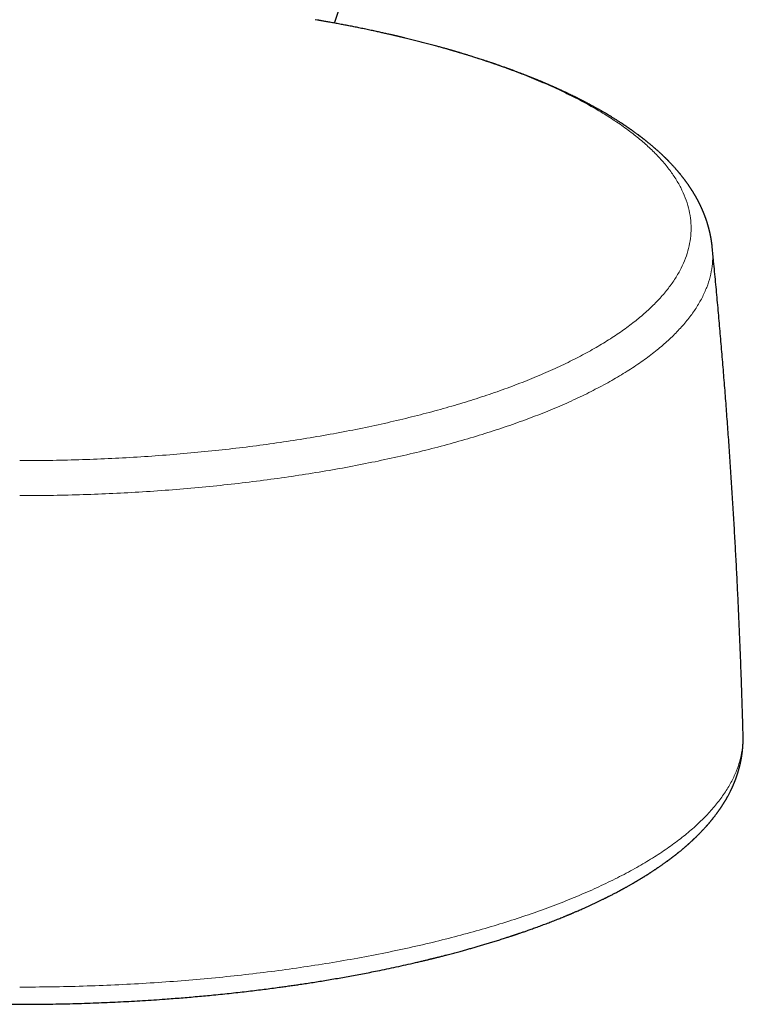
# Model space of a CAD drawing. Header units: millimetres. Extents: x 8 to 541, y 12 to 744.
# Tile 5 of 256: x 282 to 317, y 259 to 306. Entities that reach past the tile are written whole.
import ezdxf

# ---------------------------------------------------------------- set-up
doc = ezdxf.new("R2010")
doc.units = ezdxf.units.MM

msp = doc.modelspace()

# ---------------------------------------------------------------- linework, layer by layer
at = {"color": 7, "linetype": 'Continuous', "lineweight": 30}
msp.add_line((296.381, 306.355), (296.267, 306.374), dxfattribs=at)
msp.add_arc((264.95, 316.93), 33.984, 341.6148, 355.2831, dxfattribs=at)
at = {"color": 252, "linetype": 'Continuous', "lineweight": 0}
for points, knots in [([(282, 285.081), (282.475, 285.083), (283.426, 285.087), (284.849, 285.121), (286.267, 285.175), (287.676, 285.25), (289.066, 285.347), (290.435, 285.463), (291.779, 285.6), (293.105, 285.756), (294.419, 285.933), (295.716, 286.13), (296.995, 286.349), (298.245, 286.587), (299.463, 286.843), (300.641, 287.117), (301.776, 287.406), (302.868, 287.709), (303.92, 288.029), (304.938, 288.367), (305.918, 288.721), (306.858, 289.092), (307.75, 289.478), (308.592, 289.876), (309.378, 290.285), (310.107, 290.702), (310.779, 291.127), (311.398, 291.562), (311.965, 292.009), (312.479, 292.466), (312.937, 292.934), (313.335, 293.408), (313.672, 293.887), (313.946, 294.369), (314.159, 294.851), (314.31, 295.333), (314.4, 295.817), (314.431, 296.304), (314.4, 296.795), (314.306, 297.287), (314.149, 297.778), (313.93, 298.266), (313.652, 298.747), (313.315, 299.22), (312.921, 299.686), (312.47, 300.145), (311.959, 300.599), (311.388, 301.048), (310.756, 301.491), (310.069, 301.924), (309.328, 302.345), (308.538, 302.753), (307.703, 303.146), (306.825, 303.524), (305.901, 303.888), (304.926, 304.24), (303.902, 304.579), (302.829, 304.905), (301.716, 305.213), (300.564, 305.505), (299.385, 305.777), (298.178, 306.028), (297.178, 306.221), (296.57, 306.323), (296.381, 306.355)], [0, 0, 0, 0, 0.0164, 0.032799, 0.049199, 0.065599, 0.081998, 0.098105, 0.114212, 0.130319, 0.146426, 0.162826, 0.179225, 0.195625, 0.212025, 0.228425, 0.244531, 0.260638, 0.276745, 0.292852, 0.309252, 0.325652, 0.342051, 0.358451, 0.374851, 0.390958, 0.407064, 0.423171, 0.439278, 0.455678, 0.472078, 0.488477, 0.504877, 0.521277, 0.537384, 0.55349, 0.569597, 0.585704, 0.602104, 0.618504, 0.634903, 0.651303, 0.667703, 0.68381, 0.699917, 0.716023, 0.73213, 0.74853, 0.76493, 0.781329, 0.797729, 0.814129, 0.830236, 0.846343, 0.862449, 0.878556, 0.894956, 0.911356, 0.927755, 0.944155, 0.960555, 0.976662, 0.992769, 1, 1, 1, 1]), ([(315.441, 295.373), (315.453, 295.24), (315.479, 294.937), (315.443, 294.465), (315.348, 293.957), (315.186, 293.45), (314.96, 292.947), (314.672, 292.45), (314.324, 291.961), (313.918, 291.481), (313.453, 291.007), (312.925, 290.538), (312.335, 290.074), (311.684, 289.617), (310.974, 289.171), (310.209, 288.736), (309.394, 288.315), (308.532, 287.909), (307.626, 287.519), (306.672, 287.143), (305.665, 286.78), (304.608, 286.429), (303.501, 286.094), (302.352, 285.775), (301.163, 285.474), (299.945, 285.194), (298.7, 284.933), (297.432, 284.693), (296.135, 284.472), (294.803, 284.269), (293.439, 284.086), (292.044, 283.922), (290.631, 283.78), (289.2, 283.659), (287.764, 283.561), (286.326, 283.485), (284.889, 283.432), (283.446, 283.398), (282.482, 283.394), (282, 283.392)], [0, 0, 0, 0, 0.021425, 0.048825, 0.076225, 0.103625, 0.131025, 0.158425, 0.185336, 0.212247, 0.239158, 0.266069, 0.293469, 0.320869, 0.348269, 0.375669, 0.403069, 0.42998, 0.456891, 0.483802, 0.510712, 0.538112, 0.565513, 0.592913, 0.620313, 0.647713, 0.674624, 0.701534, 0.728445, 0.755356, 0.782756, 0.810156, 0.837556, 0.864956, 0.892357, 0.919267, 0.946178, 0.973089, 1, 1, 1, 1]), ([(282, 259.657), (282.512, 259.659), (283.537, 259.663), (285.07, 259.7), (286.598, 259.758), (288.116, 259.84), (289.614, 259.943), (291.089, 260.069), (292.538, 260.216), (293.967, 260.384), (295.382, 260.575), (296.78, 260.788), (298.158, 261.023), (299.505, 261.28), (300.818, 261.556), (302.087, 261.851), (303.31, 262.162), (304.486, 262.489), (305.62, 262.834), (306.717, 263.198), (307.774, 263.58), (308.786, 263.98), (309.747, 264.395), (310.654, 264.824), (311.501, 265.264), (312.287, 265.714), (313.012, 266.172), (313.678, 266.641), (314.29, 267.122), (314.843, 267.615), (315.336, 268.119), (315.765, 268.63), (316.129, 269.146), (316.424, 269.665), (316.653, 270.185), (316.817, 270.704), (316.91, 271.225), (316.946, 271.612), (316.931, 271.824), (316.928, 271.862)], [0, 0, 0, 0, 0.0278325, 0.055665, 0.0834975, 0.11133, 0.1391625, 0.1664981, 0.1938337, 0.2211693, 0.2485048, 0.2763373, 0.3041698, 0.3320024, 0.3598349, 0.3876674, 0.4150029, 0.4423385, 0.4696741, 0.4970097, 0.5248422, 0.5526747, 0.5805072, 0.6083397, 0.6361722, 0.6635078, 0.6908433, 0.7181789, 0.7455145, 0.773347, 0.8011795, 0.829012, 0.8568445, 0.884677, 0.9120126, 0.9393482, 0.9666838, 0.9940193, 1, 1, 1, 1])]:
    msp.add_open_spline(points, degree=3, knots=knots, dxfattribs=at)
at = {"color": 7, "linetype": 'Continuous', "lineweight": 30}
for points, knots in [([(315.446, 295.369), (315.445, 295.381), (315.443, 295.403), (315.44, 295.432), (315.437, 295.457), (315.435, 295.477), (315.432, 295.496), (315.43, 295.517), (315.427, 295.541), (315.423, 295.567), (315.42, 295.593), (315.417, 295.615), (315.414, 295.635), (315.411, 295.656), (315.407, 295.68), (315.403, 295.709), (315.398, 295.739), (315.393, 295.772), (315.387, 295.806), (315.381, 295.838), (315.376, 295.867), (315.371, 295.895), (315.365, 295.922), (315.36, 295.95), (315.353, 295.982), (315.347, 296.015), (315.34, 296.044), (315.335, 296.069), (315.33, 296.09), (315.326, 296.11), (315.321, 296.13), (315.316, 296.152), (315.31, 296.178), (315.302, 296.208), (315.295, 296.238), (315.288, 296.264), (315.282, 296.288), (315.276, 296.311), (315.27, 296.333), (315.264, 296.356), (315.257, 296.382), (315.249, 296.409), (315.242, 296.435), (315.235, 296.458), (315.228, 296.482), (315.22, 296.508), (315.211, 296.538), (315.201, 296.571), (315.19, 296.606), (315.178, 296.642), (315.167, 296.675), (315.158, 296.703), (315.15, 296.726), (315.144, 296.744), (315.138, 296.76), (315.132, 296.777), (315.125, 296.798), (315.117, 296.82), (315.108, 296.843), (315.101, 296.863), (315.094, 296.881), (315.088, 296.897), (315.082, 296.913), (315.075, 296.932), (315.067, 296.953), (315.059, 296.974), (315.051, 296.994), (315.044, 297.012), (315.036, 297.03), (315.029, 297.047), (315.023, 297.064), (315.016, 297.081), (315.008, 297.1), (314.998, 297.123), (314.986, 297.151), (314.973, 297.181), (314.96, 297.211), (314.949, 297.237), (314.939, 297.259), (314.931, 297.277), (314.924, 297.292), (314.917, 297.308), (314.909, 297.325), (314.899, 297.345), (314.889, 297.367), (314.879, 297.389), (314.87, 297.408), (314.862, 297.424), (314.855, 297.439), (314.846, 297.457), (314.835, 297.478), (314.823, 297.503), (314.811, 297.528), (314.799, 297.552), (314.788, 297.572), (314.779, 297.59), (314.77, 297.607), (314.761, 297.624), (314.751, 297.644), (314.741, 297.663), (314.73, 297.684), (314.717, 297.707), (314.704, 297.732), (314.69, 297.756), (314.678, 297.779), (314.665, 297.802), (314.651, 297.825), (314.638, 297.85), (314.624, 297.873), (314.611, 297.895), (314.6, 297.914), (314.591, 297.93), (314.583, 297.944), (314.574, 297.958), (314.564, 297.975), (314.552, 297.995), (314.538, 298.017), (314.525, 298.04), (314.511, 298.061), (314.498, 298.083), (314.484, 298.105), (314.471, 298.125), (314.46, 298.143), (314.45, 298.159), (314.44, 298.174), (314.429, 298.191), (314.416, 298.211), (314.403, 298.231), (314.39, 298.25), (314.379, 298.267), (314.368, 298.284), (314.356, 298.302), (314.343, 298.321), (314.328, 298.343), (314.312, 298.366), (314.297, 298.388), (314.283, 298.408), (314.272, 298.424), (314.262, 298.438), (314.253, 298.451), (314.241, 298.468), (314.227, 298.488), (314.211, 298.51), (314.195, 298.532), (314.177, 298.557), (314.157, 298.583), (314.136, 298.612), (314.115, 298.639), (314.095, 298.667), (314.073, 298.695), (314.05, 298.725), (314.024, 298.758), (313.998, 298.792), (313.971, 298.826), (313.944, 298.86), (313.917, 298.894), (313.892, 298.924), (313.87, 298.951), (313.85, 298.975), (313.83, 298.998), (313.81, 299.022), (313.789, 299.047), (313.767, 299.073), (313.743, 299.1), (313.72, 299.128), (313.698, 299.153), (313.676, 299.177), (313.645, 299.213), (313.604, 299.259), (313.555, 299.312), (313.507, 299.364), (313.458, 299.416), (313.406, 299.471), (313.362, 299.517), (313.328, 299.552), (313.304, 299.576), (313.28, 299.6), (313.259, 299.621), (313.238, 299.642), (313.217, 299.663), (313.194, 299.685), (313.17, 299.71), (313.144, 299.735), (313.118, 299.76), (313.091, 299.786), (313.064, 299.812), (313.036, 299.838), (313.01, 299.863), (312.984, 299.887), (312.953, 299.916), (312.918, 299.949), (312.878, 299.985), (312.84, 300.02), (312.803, 300.053), (312.771, 300.082), (312.741, 300.108), (312.713, 300.133), (312.686, 300.156), (312.658, 300.18), (312.625, 300.21), (312.584, 300.244), (312.538, 300.283), (312.491, 300.323), (312.444, 300.362), (312.399, 300.399), (312.357, 300.434), (312.321, 300.463), (312.291, 300.487), (312.266, 300.507), (312.24, 300.528), (312.213, 300.549), (312.184, 300.572), (312.156, 300.594), (312.127, 300.617), (312.098, 300.639), (312.072, 300.659), (312.049, 300.677), (312.028, 300.693), (312.01, 300.707), (311.993, 300.72), (311.973, 300.735), (311.949, 300.754), (311.92, 300.775), (311.891, 300.797), (311.855, 300.823), (311.815, 300.853), (311.77, 300.886), (311.725, 300.919), (311.682, 300.95), (311.643, 300.978), (311.609, 301.002), (311.58, 301.023), (311.555, 301.041), (311.532, 301.056), (311.511, 301.071), (311.488, 301.088), (311.462, 301.105), (311.436, 301.124), (311.408, 301.143), (311.382, 301.161), (311.357, 301.178), (311.335, 301.193), (311.313, 301.208), (311.291, 301.223), (311.269, 301.238), (311.25, 301.25), (311.232, 301.263), (311.212, 301.276), (311.189, 301.291), (311.163, 301.309), (311.133, 301.328), (311.09, 301.357), (311.034, 301.393), (310.968, 301.436), (310.905, 301.477), (310.843, 301.516), (310.779, 301.556), (310.712, 301.598), (310.645, 301.639), (310.569, 301.687), (310.482, 301.739), (310.383, 301.798), (310.285, 301.856), (310.184, 301.916), (310.099, 301.964), (310.03, 302.004), (309.979, 302.033), (309.928, 302.061), (309.882, 302.087), (309.843, 302.109), (309.81, 302.127), (309.779, 302.144), (309.745, 302.163), (309.706, 302.184), (309.661, 302.209), (309.612, 302.235), (309.561, 302.263), (309.51, 302.29), (309.462, 302.316), (309.418, 302.339), (309.382, 302.358), (309.349, 302.375), (309.318, 302.391), (309.283, 302.41), (309.245, 302.43), (309.203, 302.451), (309.158, 302.474), (309.111, 302.499), (309.061, 302.524), (309.013, 302.548), (308.968, 302.571), (308.93, 302.59), (308.899, 302.605), (308.87, 302.62), (308.839, 302.635), (308.804, 302.652), (308.762, 302.673), (308.715, 302.696), (308.662, 302.722), (308.611, 302.747), (308.56, 302.771), (308.514, 302.793), (308.476, 302.812), (308.444, 302.827), (308.414, 302.841), (308.385, 302.855), (308.349, 302.872), (308.306, 302.892), (308.255, 302.916), (308.202, 302.94), (308.149, 302.965), (308.097, 302.989), (308.047, 303.011), (308, 303.033), (307.957, 303.053), (307.917, 303.07), (307.878, 303.088), (307.837, 303.106), (307.792, 303.127), (307.742, 303.149), (307.688, 303.172), (307.633, 303.197), (307.518, 303.247), (307.408, 303.294), (307.302, 303.339), (307.264, 303.355), (307.232, 303.369), (307.206, 303.379), (307.186, 303.388), (307.168, 303.396), (307.146, 303.405), (307.119, 303.416), (307.087, 303.429), (307.047, 303.446), (307.001, 303.465), (306.952, 303.485), (306.904, 303.505), (306.852, 303.526), (306.798, 303.548), (306.741, 303.571), (306.687, 303.592), (306.635, 303.613), (306.566, 303.641), (306.478, 303.675), (306.368, 303.718), (306.25, 303.764), (306.13, 303.81), (306.007, 303.856), (305.912, 303.892), (305.845, 303.917), (305.81, 303.93), (305.779, 303.941), (305.754, 303.95), (305.733, 303.958), (305.717, 303.964), (305.702, 303.97), (305.685, 303.976), (305.663, 303.984), (305.638, 303.993), (305.606, 304.005), (305.567, 304.019), (305.52, 304.036), (305.467, 304.055), (305.4, 304.079), (305.324, 304.106), (305.241, 304.135), (305.165, 304.162), (305.094, 304.186), (305.035, 304.207), (304.986, 304.224), (304.947, 304.237), (304.913, 304.249), (304.886, 304.258), (304.861, 304.266), (304.835, 304.275), (304.801, 304.287), (304.757, 304.302), (304.702, 304.32), (304.637, 304.342), (304.564, 304.367), (304.486, 304.392), (304.396, 304.422), (304.297, 304.454), (304.189, 304.489), (304.085, 304.522), (303.986, 304.554), (303.89, 304.584), (303.787, 304.616), (303.672, 304.652), (303.542, 304.692), (303.405, 304.733), (303.291, 304.768), (303.203, 304.794), (303.144, 304.811), (303.088, 304.828), (303.038, 304.843), (302.993, 304.856), (302.955, 304.867), (302.923, 304.876), (302.898, 304.883), (302.879, 304.889), (302.864, 304.893), (302.85, 304.897), (302.832, 304.902), (302.81, 304.909), (302.781, 304.917), (302.745, 304.927), (302.702, 304.94), (302.652, 304.954), (302.587, 304.972), (302.508, 304.995), (302.416, 305.02), (302.324, 305.046), (302.232, 305.071), (302.086, 305.111), (301.886, 305.165), (301.632, 305.232), (301.38, 305.298), (301.043, 305.384), (300.766, 305.452), (300.552, 305.504), (300.491, 305.518), (300.435, 305.532), (300.386, 305.543), (300.344, 305.553), (300.308, 305.562), (300.278, 305.569), (300.255, 305.574), (300.235, 305.579), (300.215, 305.584), (300.191, 305.589), (300.162, 305.596), (300.128, 305.604), (300.089, 305.613), (300.04, 305.625), (299.979, 305.639), (299.905, 305.656), (299.822, 305.674), (299.731, 305.695), (299.602, 305.724), (299.434, 305.761), (299.215, 305.809), (298.974, 305.861), (298.711, 305.916), (298.453, 305.969), (298.201, 306.02), (297.955, 306.069), (297.748, 306.109), (297.582, 306.14), (297.459, 306.164), (297.337, 306.187), (297.218, 306.209), (297.1, 306.23), (296.987, 306.251), (296.879, 306.27), (296.78, 306.288), (296.692, 306.303), (296.617, 306.316), (296.555, 306.327), (296.505, 306.336), (296.462, 306.343), (296.427, 306.35), (296.398, 306.354), (296.381, 306.357), (296.374, 306.359)], [0, 0, 0, 0, 0.001917, 0.003547, 0.004891, 0.005948, 0.00695, 0.008133, 0.009495, 0.01111, 0.012552, 0.013798, 0.014879, 0.015911, 0.01738, 0.018938, 0.020737, 0.022676, 0.024646, 0.026601, 0.02831, 0.029786, 0.031294, 0.0329, 0.034779, 0.036969, 0.038659, 0.040076, 0.041246, 0.042379, 0.043523, 0.044757, 0.046351, 0.048234, 0.050157, 0.051731, 0.05305, 0.05436, 0.055728, 0.057093, 0.058654, 0.060409, 0.062088, 0.063491, 0.064659, 0.066322, 0.068179, 0.070223, 0.072454, 0.074757, 0.076807, 0.078583, 0.080153, 0.081081, 0.081991, 0.083076, 0.084362, 0.08585, 0.08734, 0.088637, 0.08974, 0.090659, 0.091672, 0.092878, 0.09427, 0.095655, 0.096936, 0.098114, 0.099194, 0.100357, 0.101419, 0.102417, 0.103633, 0.105124, 0.10689, 0.10908, 0.111027, 0.112726, 0.114229, 0.11526, 0.116239, 0.117201, 0.118329, 0.11965, 0.121163, 0.122685, 0.123888, 0.124908, 0.125858, 0.127037, 0.128461, 0.130092, 0.131916, 0.133508, 0.134869, 0.135999, 0.137009, 0.138306, 0.139574, 0.140852, 0.142207, 0.143817, 0.145577, 0.147215, 0.148715, 0.150227, 0.151973, 0.153511, 0.155185, 0.156742, 0.158064, 0.159154, 0.16001, 0.160857, 0.162067, 0.163517, 0.165107, 0.166655, 0.168157, 0.169614, 0.171232, 0.172663, 0.173904, 0.17499, 0.175948, 0.177133, 0.178545, 0.180041, 0.181395, 0.182605, 0.183681, 0.184929, 0.186322, 0.187861, 0.189546, 0.191202, 0.192593, 0.193719, 0.194583, 0.195501, 0.196684, 0.198105, 0.199768, 0.201405, 0.20291, 0.205112, 0.207061, 0.209061, 0.211086, 0.213062, 0.215205, 0.217623, 0.220238, 0.222641, 0.225081, 0.227624, 0.230026, 0.231839, 0.233562, 0.235298, 0.237027, 0.238793, 0.240777, 0.242864, 0.244942, 0.246834, 0.248562, 0.250394, 0.254811, 0.258876, 0.262372, 0.266604, 0.27077, 0.274975, 0.276951, 0.278844, 0.28065, 0.282317, 0.283824, 0.285402, 0.287126, 0.289074, 0.291061, 0.292984, 0.294845, 0.297105, 0.299143, 0.30095, 0.302828, 0.304922, 0.307692, 0.310472, 0.313499, 0.315962, 0.31827, 0.320367, 0.322286, 0.324064, 0.325941, 0.32806, 0.331028, 0.334173, 0.337479, 0.340685, 0.343685, 0.346458, 0.348993, 0.350757, 0.352347, 0.353922, 0.355847, 0.357608, 0.35945, 0.361319, 0.363215, 0.364836, 0.366322, 0.367621, 0.368734, 0.369757, 0.370927, 0.372507, 0.374296, 0.376166, 0.378065, 0.380828, 0.383635, 0.386372, 0.389014, 0.391486, 0.393395, 0.395141, 0.396748, 0.397914, 0.399084, 0.400594, 0.402001, 0.403627, 0.405299, 0.406844, 0.40826, 0.409549, 0.410711, 0.412137, 0.413392, 0.414484, 0.415448, 0.416562, 0.417862, 0.419366, 0.421075, 0.422931, 0.426737, 0.43058, 0.434084, 0.437273, 0.440843, 0.44464, 0.448285, 0.45177, 0.457148, 0.462335, 0.467461, 0.472756, 0.478272, 0.480814, 0.483438, 0.486111, 0.488512, 0.490558, 0.491955, 0.493496, 0.495252, 0.497224, 0.499364, 0.501968, 0.504534, 0.507061, 0.509498, 0.511664, 0.513541, 0.514882, 0.516392, 0.518102, 0.520012, 0.522073, 0.524122, 0.52655, 0.528943, 0.531293, 0.533445, 0.535341, 0.53665, 0.537942, 0.53941, 0.541055, 0.542879, 0.545354, 0.547802, 0.550215, 0.552594, 0.554885, 0.556514, 0.557985, 0.559297, 0.560586, 0.562051, 0.564178, 0.566586, 0.569041, 0.571437, 0.573772, 0.576047, 0.578181, 0.580117, 0.581861, 0.583503, 0.585329, 0.587359, 0.589552, 0.591943, 0.594428, 0.596922, 0.607004, 0.608908, 0.610559, 0.611952, 0.613088, 0.61385, 0.614551, 0.615471, 0.616618, 0.617995, 0.619599, 0.621751, 0.623881, 0.625909, 0.627836, 0.630414, 0.632785, 0.63503, 0.637214, 0.639337, 0.643654, 0.648179, 0.653005, 0.65815, 0.662956, 0.668025, 0.669642, 0.67108, 0.672309, 0.673331, 0.674145, 0.674781, 0.675302, 0.675983, 0.676838, 0.677865, 0.679065, 0.680701, 0.682576, 0.684692, 0.687048, 0.690561, 0.693828, 0.69684, 0.699596, 0.702098, 0.703726, 0.705224, 0.706542, 0.707595, 0.708383, 0.709372, 0.710691, 0.712339, 0.71447, 0.716979, 0.719866, 0.722908, 0.725871, 0.730133, 0.734219, 0.73813, 0.741865, 0.745424, 0.74891, 0.753437, 0.758231, 0.763291, 0.768619, 0.770785, 0.772987, 0.77505, 0.776885, 0.778493, 0.779875, 0.781029, 0.781956, 0.782627, 0.783094, 0.783574, 0.784215, 0.785017, 0.785979, 0.787319, 0.788883, 0.790671, 0.792681, 0.795913, 0.799225, 0.802512, 0.805774, 0.80901, 0.818065, 0.826916, 0.835596, 0.844294, 0.861838, 0.864045, 0.866164, 0.868058, 0.869727, 0.87117, 0.872387, 0.873378, 0.874143, 0.874756, 0.875404, 0.876219, 0.877199, 0.878345, 0.879656, 0.881134, 0.883333, 0.88582, 0.888594, 0.891656, 0.894955, 0.901602, 0.908434, 0.916808, 0.925444, 0.93434, 0.942094, 0.950036, 0.958166, 0.962064, 0.966004, 0.969982, 0.973813, 0.977388, 0.981138, 0.984557, 0.987644, 0.9904, 0.992824, 0.994592, 0.99613, 0.99744, 0.99852, 0.999373, 1, 1, 1, 1]), ([(316.933, 271.862), (316.926, 272.132), (316.909, 272.737), (316.88, 273.676), (316.845, 274.68), (316.808, 275.684), (316.767, 276.688), (316.723, 277.692), (316.676, 278.695), (316.627, 279.698), (316.574, 280.701), (316.518, 281.704), (316.459, 282.706), (316.397, 283.709), (316.331, 284.71), (316.263, 285.712), (316.192, 286.713), (316.118, 287.714), (316.04, 288.715), (315.96, 289.715), (315.876, 290.715), (315.79, 291.715), (315.7, 292.714), (315.607, 293.713), (315.523, 294.599), (315.468, 295.152), (315.446, 295.373)], [0, 0, 0, 0, 0.034371, 0.076999, 0.119625, 0.162249, 0.204872, 0.247494, 0.290113, 0.332732, 0.375348, 0.417962, 0.460575, 0.503186, 0.545794, 0.588401, 0.631005, 0.673608, 0.716207, 0.758805, 0.8014, 0.843993, 0.886583, 0.92917, 0.971755, 1, 1, 1, 1]), ([(247.066, 271.861), (247.066, 271.849), (247.065, 271.828), (247.065, 271.798), (247.065, 271.773), (247.064, 271.753), (247.064, 271.736), (247.064, 271.719), (247.064, 271.699), (247.064, 271.677), (247.064, 271.654), (247.064, 271.63), (247.065, 271.608), (247.065, 271.586), (247.065, 271.566), (247.066, 271.545), (247.067, 271.523), (247.067, 271.494), (247.069, 271.459), (247.071, 271.42), (247.072, 271.384), (247.074, 271.351), (247.076, 271.316), (247.079, 271.278), (247.081, 271.246), (247.083, 271.22), (247.085, 271.201), (247.087, 271.184), (247.088, 271.166), (247.09, 271.146), (247.092, 271.122), (247.095, 271.096), (247.098, 271.071), (247.1, 271.05), (247.102, 271.032), (247.104, 271.016), (247.106, 270.999), (247.109, 270.979), (247.111, 270.956), (247.115, 270.932), (247.118, 270.905), (247.122, 270.877), (247.126, 270.85), (247.13, 270.826), (247.133, 270.803), (247.137, 270.782), (247.14, 270.761), (247.144, 270.739), (247.148, 270.715), (247.152, 270.692), (247.156, 270.67), (247.16, 270.651), (247.163, 270.633), (247.166, 270.617), (247.169, 270.603), (247.172, 270.589), (247.175, 270.573), (247.179, 270.552), (247.184, 270.529), (247.189, 270.504), (247.195, 270.478), (247.201, 270.451), (247.206, 270.425), (247.213, 270.399), (247.22, 270.369), (247.228, 270.336), (247.236, 270.301), (247.246, 270.266), (247.253, 270.236), (247.26, 270.213), (247.265, 270.194), (247.27, 270.174), (247.276, 270.152), (247.283, 270.128), (247.29, 270.104), (247.296, 270.084), (247.301, 270.068), (247.304, 270.056), (247.308, 270.045), (247.311, 270.034), (247.315, 270.02), (247.321, 270.002), (247.328, 269.979), (247.337, 269.952), (247.346, 269.925), (247.354, 269.899), (247.361, 269.877), (247.369, 269.854), (247.378, 269.827), (247.389, 269.797), (247.4, 269.767), (247.41, 269.739), (247.421, 269.71), (247.432, 269.679), (247.445, 269.646), (247.458, 269.613), (247.471, 269.58), (247.482, 269.551), (247.492, 269.526), (247.502, 269.504), (247.511, 269.48), (247.523, 269.453), (247.537, 269.421), (247.551, 269.387), (247.565, 269.356), (247.577, 269.329), (247.589, 269.302), (247.603, 269.272), (247.616, 269.243), (247.629, 269.217), (247.639, 269.195), (247.649, 269.176), (247.657, 269.158), (247.666, 269.139), (247.676, 269.119), (247.688, 269.096), (247.7, 269.071), (247.712, 269.048), (247.723, 269.026), (247.733, 269.007), (247.742, 268.989), (247.752, 268.972), (247.762, 268.953), (247.773, 268.931), (247.785, 268.909), (247.798, 268.886), (247.809, 268.865), (247.82, 268.845), (247.83, 268.828), (247.84, 268.81), (247.851, 268.791), (247.863, 268.769), (247.877, 268.745), (247.891, 268.72), (247.905, 268.697), (247.917, 268.676), (247.928, 268.657), (247.941, 268.636), (247.956, 268.611), (247.974, 268.581), (247.993, 268.552), (248.01, 268.523), (248.027, 268.497), (248.044, 268.47), (248.067, 268.435), (248.096, 268.39), (248.131, 268.337), (248.167, 268.284), (248.201, 268.234), (248.236, 268.184), (248.273, 268.133), (248.306, 268.087), (248.334, 268.048), (248.355, 268.021), (248.373, 267.997), (248.39, 267.974), (248.409, 267.949), (248.432, 267.919), (248.459, 267.884), (248.491, 267.842), (248.527, 267.798), (248.561, 267.755), (248.593, 267.716), (248.621, 267.682), (248.648, 267.65), (248.674, 267.619), (248.699, 267.589), (248.726, 267.558), (248.754, 267.524), (248.785, 267.489), (248.814, 267.457), (248.84, 267.427), (248.863, 267.402), (248.884, 267.378), (248.904, 267.356), (248.922, 267.336), (248.937, 267.319), (248.951, 267.304), (248.965, 267.289), (248.981, 267.272), (249, 267.252), (249.022, 267.228), (249.047, 267.202), (249.075, 267.173), (249.1, 267.146), (249.122, 267.124), (249.139, 267.106), (249.153, 267.092), (249.166, 267.079), (249.18, 267.065), (249.196, 267.048), (249.216, 267.028), (249.241, 267.003), (249.269, 266.975), (249.302, 266.943), (249.335, 266.91), (249.366, 266.88), (249.394, 266.853), (249.417, 266.831), (249.438, 266.811), (249.458, 266.792), (249.48, 266.771), (249.507, 266.746), (249.538, 266.717), (249.572, 266.686), (249.605, 266.656), (249.651, 266.614), (249.71, 266.561), (249.783, 266.496), (249.855, 266.434), (249.928, 266.372), (250.002, 266.309), (250.079, 266.246), (250.147, 266.19), (250.203, 266.145), (250.243, 266.112), (250.282, 266.082), (250.32, 266.052), (250.36, 266.02), (250.399, 265.99), (250.435, 265.962), (250.469, 265.937), (250.503, 265.911), (250.536, 265.885), (250.568, 265.861), (250.598, 265.839), (250.624, 265.819), (250.653, 265.798), (250.686, 265.773), (250.726, 265.744), (250.77, 265.712), (250.818, 265.678), (250.909, 265.612), (250.996, 265.551), (251.077, 265.494), (251.107, 265.474), (251.133, 265.456), (251.152, 265.443), (251.168, 265.433), (251.181, 265.423), (251.198, 265.412), (251.219, 265.398), (251.243, 265.381), (251.282, 265.355), (251.332, 265.322), (251.391, 265.283), (251.443, 265.248), (251.49, 265.218), (251.532, 265.19), (251.57, 265.166), (251.6, 265.147), (251.624, 265.132), (251.644, 265.119), (251.666, 265.105), (251.692, 265.089), (251.72, 265.071), (251.761, 265.045), (251.815, 265.012), (251.88, 264.971), (251.947, 264.93), (252.013, 264.89), (252.072, 264.855), (252.123, 264.824), (252.167, 264.798), (252.209, 264.773), (252.248, 264.75), (252.287, 264.727), (252.329, 264.703), (252.376, 264.675), (252.429, 264.645), (252.485, 264.613), (252.598, 264.549), (252.708, 264.487), (252.813, 264.429), (252.855, 264.407), (252.892, 264.386), (252.925, 264.368), (252.956, 264.352), (252.988, 264.335), (253.025, 264.315), (253.068, 264.292), (253.116, 264.266), (253.175, 264.235), (253.245, 264.198), (253.327, 264.156), (253.397, 264.12), (253.451, 264.092), (253.486, 264.074), (253.518, 264.058), (253.545, 264.044), (253.569, 264.032), (253.588, 264.023), (253.604, 264.015), (253.619, 264.007), (253.634, 263.999), (253.653, 263.99), (253.673, 263.98), (253.702, 263.966), (253.74, 263.947), (253.787, 263.923), (253.868, 263.884), (253.982, 263.828), (254.127, 263.759), (254.275, 263.689), (254.423, 263.62), (254.574, 263.551), (254.732, 263.479), (254.897, 263.406), (255.028, 263.349), (255.121, 263.308), (255.174, 263.285), (255.227, 263.263), (255.278, 263.241), (255.329, 263.219), (255.378, 263.199), (255.424, 263.179), (255.462, 263.163), (255.491, 263.151), (255.513, 263.142), (255.532, 263.134), (255.552, 263.126), (255.578, 263.115), (255.61, 263.102), (255.649, 263.086), (255.692, 263.068), (255.742, 263.048), (255.796, 263.026), (255.923, 262.974), (256.11, 262.899), (256.358, 262.803), (256.573, 262.72), (256.769, 262.647), (256.948, 262.58), (257.136, 262.512), (257.333, 262.441), (257.497, 262.383), (257.623, 262.339), (257.707, 262.31), (257.786, 262.283), (257.852, 262.26), (257.906, 262.242), (257.949, 262.227), (257.986, 262.215), (258.018, 262.204), (258.044, 262.195), (258.064, 262.189), (258.081, 262.183), (258.099, 262.177), (258.121, 262.169), (258.149, 262.16), (258.192, 262.146), (258.251, 262.126), (258.325, 262.102), (258.403, 262.077), (258.482, 262.051), (258.565, 262.024), (258.649, 261.997), (258.754, 261.964), (258.879, 261.924), (259.027, 261.878), (259.182, 261.83), (259.346, 261.78), (259.518, 261.728), (259.7, 261.674), (259.892, 261.618), (260.076, 261.565), (260.25, 261.516), (260.412, 261.47), (260.58, 261.423), (260.754, 261.376), (260.933, 261.327), (261.099, 261.283), (261.247, 261.244), (261.373, 261.211), (261.491, 261.181), (261.6, 261.153), (261.7, 261.127), (261.783, 261.106), (261.849, 261.09), (261.902, 261.077), (261.95, 261.065), (261.993, 261.054), (262.03, 261.045), (262.06, 261.037), (262.082, 261.032), (262.102, 261.027), (262.126, 261.021), (262.159, 261.013), (262.2, 261.003), (262.245, 260.992), (262.294, 260.98), (262.358, 260.965), (262.44, 260.945), (262.542, 260.92), (262.652, 260.894), (262.771, 260.866), (262.898, 260.837), (263.042, 260.804), (263.205, 260.767), (263.387, 260.726), (263.579, 260.683), (263.794, 260.636), (264.032, 260.585), (264.293, 260.53), (264.566, 260.474), (264.849, 260.416), (265.145, 260.358), (265.425, 260.304), (265.689, 260.254), (265.933, 260.209), (266.185, 260.163), (266.443, 260.117), (266.708, 260.071), (266.98, 260.024), (267.258, 259.978), (267.542, 259.932), (267.827, 259.886), (268.109, 259.843), (268.385, 259.801), (268.653, 259.761), (268.914, 259.723), (269.168, 259.688), (269.416, 259.653), (269.657, 259.621), (269.891, 259.59), (270.116, 259.561), (270.333, 259.533), (270.554, 259.506), (270.776, 259.479), (271, 259.453), (271.212, 259.428), (271.413, 259.405), (271.605, 259.384), (271.792, 259.364), (271.98, 259.344), (272.172, 259.324), (272.369, 259.303), (272.57, 259.283), (272.815, 259.259), (273.108, 259.232), (273.45, 259.2), (273.803, 259.17), (274.167, 259.139), (274.543, 259.11), (274.931, 259.081), (275.33, 259.052), (275.725, 259.026), (276.116, 259.002), (276.503, 258.979), (276.895, 258.958), (277.291, 258.938), (277.727, 258.918), (278.203, 258.898), (278.719, 258.879), (279.244, 258.863), (279.78, 258.85), (280.326, 258.839), (280.87, 258.831), (281.412, 258.826), (281.956, 258.825), (282.504, 258.826), (283.055, 258.83), (283.603, 258.838), (284.152, 258.848), (284.706, 258.862), (285.264, 258.879), (285.813, 258.899), (286.35, 258.921), (286.876, 258.946), (287.406, 258.974), (287.94, 259.005), (288.478, 259.039), (288.967, 259.073), (289.407, 259.106), (289.796, 259.136), (290.188, 259.169), (290.58, 259.203), (290.971, 259.239), (291.377, 259.278), (291.796, 259.32), (292.225, 259.365), (292.64, 259.411), (293.042, 259.457), (293.432, 259.504), (293.808, 259.551), (294.172, 259.598), (294.499, 259.642), (294.791, 259.682), (295.05, 259.718), (295.302, 259.754), (295.568, 259.794), (295.856, 259.837), (296.169, 259.886), (296.493, 259.937), (296.825, 259.992), (297.168, 260.049), (297.512, 260.109), (297.858, 260.171), (298.205, 260.234), (298.558, 260.3), (298.915, 260.369), (299.305, 260.447), (299.73, 260.534), (300.188, 260.632), (300.65, 260.733), (300.996, 260.812), (301.225, 260.865), (301.331, 260.891), (301.429, 260.914), (301.518, 260.935), (301.598, 260.954), (301.668, 260.971), (301.727, 260.985), (301.774, 260.997), (301.811, 261.006), (301.842, 261.013), (301.869, 261.02), (301.889, 261.025), (301.907, 261.029), (301.926, 261.034), (301.952, 261.04), (301.987, 261.049), (302.032, 261.06), (302.085, 261.073), (302.148, 261.089), (302.218, 261.107), (302.294, 261.126), (302.377, 261.147), (302.464, 261.169), (302.553, 261.192), (302.697, 261.229), (302.894, 261.281), (303.141, 261.347), (303.372, 261.41), (303.587, 261.47), (303.79, 261.527), (303.993, 261.585), (304.202, 261.645), (304.416, 261.709), (304.597, 261.763), (304.743, 261.807), (304.852, 261.841), (304.963, 261.875), (305.074, 261.91), (305.188, 261.945), (305.3, 261.981), (305.406, 262.015), (305.501, 262.045), (305.584, 262.072), (305.658, 262.096), (305.722, 262.118), (305.778, 262.136), (305.822, 262.151), (305.856, 262.162), (305.88, 262.17), (305.901, 262.177), (305.922, 262.184), (305.945, 262.192), (305.972, 262.201), (306.002, 262.211), (306.042, 262.224), (306.095, 262.242), (306.162, 262.265), (306.236, 262.29), (306.317, 262.318), (306.404, 262.349), (306.499, 262.382), (306.6, 262.417), (306.706, 262.455), (306.814, 262.494), (306.971, 262.551), (307.174, 262.625), (307.381, 262.703), (307.546, 262.766), (307.669, 262.813), (307.791, 262.861), (307.911, 262.908), (308.026, 262.954), (308.136, 262.998), (308.224, 263.034), (308.292, 263.062), (308.343, 263.082), (308.392, 263.103), (308.434, 263.12), (308.468, 263.134), (308.493, 263.144), (308.512, 263.152), (308.527, 263.159), (308.544, 263.166), (308.566, 263.175), (308.594, 263.187), (308.628, 263.201), (308.669, 263.218), (308.716, 263.238), (308.769, 263.261), (308.827, 263.286), (308.892, 263.314), (308.971, 263.348), (309.06, 263.387), (309.157, 263.43), (309.269, 263.48), (309.393, 263.536), (309.531, 263.599), (309.667, 263.662), (309.801, 263.725), (309.934, 263.788), (310.043, 263.84), (310.127, 263.881), (310.183, 263.909), (310.234, 263.934), (310.279, 263.956), (310.315, 263.974), (310.345, 263.989), (310.372, 264.002), (310.401, 264.017), (310.434, 264.034), (310.48, 264.057), (310.536, 264.086), (310.604, 264.12), (310.673, 264.156), (310.746, 264.194), (310.822, 264.233), (310.9, 264.275), (310.964, 264.309), (311.011, 264.334), (311.038, 264.348), (311.06, 264.361), (311.078, 264.37), (311.092, 264.378), (311.104, 264.384), (311.118, 264.392), (311.137, 264.402), (311.162, 264.416), (311.191, 264.432), (311.228, 264.452), (311.271, 264.476), (311.321, 264.503), (311.373, 264.533), (311.428, 264.563), (311.484, 264.595), (311.541, 264.628), (311.592, 264.657), (311.637, 264.683), (311.674, 264.704), (311.708, 264.724), (311.737, 264.742), (311.76, 264.755), (311.777, 264.765), (311.79, 264.773), (311.805, 264.781), (311.821, 264.791), (311.843, 264.804), (311.872, 264.821), (311.907, 264.842), (311.944, 264.864), (311.982, 264.887), (312.02, 264.91), (312.057, 264.932), (312.092, 264.954), (312.13, 264.977), (312.17, 265.002), (312.21, 265.027), (312.247, 265.05), (312.278, 265.07), (312.302, 265.085), (312.319, 265.096), (312.333, 265.104), (312.349, 265.114), (312.368, 265.126), (312.391, 265.141), (312.417, 265.158), (312.447, 265.177), (312.479, 265.198), (312.518, 265.223), (312.562, 265.252), (312.611, 265.284), (312.656, 265.314), (312.695, 265.34), (312.729, 265.362), (312.759, 265.382), (312.789, 265.403), (312.822, 265.425), (312.858, 265.45), (312.901, 265.479), (312.947, 265.511), (312.994, 265.544), (313.038, 265.575), (313.082, 265.606), (313.126, 265.637), (313.169, 265.668), (313.206, 265.695), (313.24, 265.719), (313.264, 265.737), (313.282, 265.75), (313.294, 265.758), (313.304, 265.766), (313.314, 265.773), (313.322, 265.78), (313.332, 265.787), (313.344, 265.796), (313.361, 265.808), (313.382, 265.824), (313.407, 265.843), (313.434, 265.863), (313.461, 265.883), (313.488, 265.904), (313.515, 265.924), (313.542, 265.945), (313.57, 265.966), (313.598, 265.987), (313.623, 266.007), (313.645, 266.024), (313.663, 266.038), (313.677, 266.049), (313.689, 266.059), (313.702, 266.069), (313.717, 266.081), (313.736, 266.096), (313.757, 266.113), (313.779, 266.13), (313.81, 266.155), (313.849, 266.187), (313.895, 266.224), (313.936, 266.258), (313.97, 266.286), (313.996, 266.308), (314.018, 266.326), (314.035, 266.34), (314.049, 266.352), (314.063, 266.365), (314.081, 266.379), (314.1, 266.396), (314.124, 266.416), (314.151, 266.439), (314.179, 266.464), (314.206, 266.487), (314.231, 266.509), (314.252, 266.528), (314.271, 266.544), (314.286, 266.558), (314.301, 266.571), (314.317, 266.586), (314.337, 266.603), (314.361, 266.625), (314.391, 266.652), (314.423, 266.682), (314.456, 266.712), (314.486, 266.74), (314.513, 266.765), (314.537, 266.787), (314.558, 266.808), (314.577, 266.825), (314.592, 266.84), (314.607, 266.855), (314.623, 266.87), (314.64, 266.886), (314.66, 266.905), (314.681, 266.926), (314.704, 266.949), (314.729, 266.973), (314.755, 266.999), (314.782, 267.026), (314.81, 267.054), (314.836, 267.081), (314.859, 267.105), (314.881, 267.127), (314.91, 267.157), (314.946, 267.195), (314.99, 267.241), (315.033, 267.287), (315.069, 267.327), (315.1, 267.36), (315.124, 267.387), (315.148, 267.413), (315.172, 267.44), (315.195, 267.467), (315.216, 267.491), (315.234, 267.512), (315.249, 267.529), (315.264, 267.546), (315.28, 267.565), (315.299, 267.587), (315.32, 267.611), (315.344, 267.639), (315.369, 267.669), (315.394, 267.701), (315.418, 267.729), (315.438, 267.754), (315.459, 267.78), (315.481, 267.808), (315.506, 267.84), (315.534, 267.875), (315.563, 267.912), (315.591, 267.949), (315.619, 267.986), (315.645, 268.021), (315.669, 268.053), (315.691, 268.083), (315.709, 268.108), (315.725, 268.13), (315.739, 268.149), (315.753, 268.169), (315.768, 268.19), (315.785, 268.215), (315.803, 268.241), (315.822, 268.268), (315.841, 268.296), (315.86, 268.324), (315.877, 268.35), (315.894, 268.375), (315.911, 268.4), (315.928, 268.427), (315.946, 268.455), (315.966, 268.486), (315.985, 268.516), (316.002, 268.544), (316.017, 268.568), (316.03, 268.589), (316.042, 268.609), (316.055, 268.629), (316.069, 268.652), (316.084, 268.678), (316.101, 268.706), (316.117, 268.734), (316.133, 268.762), (316.15, 268.792), (316.169, 268.825), (316.193, 268.869), (316.223, 268.925), (316.258, 268.99), (316.292, 269.056), (316.319, 269.109), (316.339, 269.15), (316.353, 269.18), (316.367, 269.209), (316.381, 269.237), (316.394, 269.265), (316.407, 269.294), (316.42, 269.323), (316.433, 269.352), (316.445, 269.379), (316.456, 269.405), (316.466, 269.428), (316.476, 269.45), (316.486, 269.473), (316.496, 269.498), (316.507, 269.525), (316.517, 269.55), (316.526, 269.572), (316.533, 269.59), (316.54, 269.606), (316.546, 269.622), (316.552, 269.638), (316.559, 269.657), (316.567, 269.678), (316.576, 269.7), (316.584, 269.723), (316.592, 269.744), (316.598, 269.761), (316.603, 269.776), (316.609, 269.791), (316.615, 269.808), (316.622, 269.829), (316.63, 269.852), (316.638, 269.875), (316.645, 269.898), (316.652, 269.918), (316.659, 269.938), (316.666, 269.959), (316.673, 269.983), (316.681, 270.008), (316.689, 270.034), (316.696, 270.057), (316.702, 270.078), (316.708, 270.097), (316.714, 270.117), (316.719, 270.137), (316.725, 270.158), (316.731, 270.179), (316.737, 270.199), (316.742, 270.217), (316.747, 270.237), (316.752, 270.258), (316.758, 270.278), (316.763, 270.298), (316.767, 270.317), (316.772, 270.336), (316.777, 270.356), (316.782, 270.377), (316.787, 270.398), (316.792, 270.419), (316.797, 270.441), (316.802, 270.464), (316.807, 270.487), (316.812, 270.508), (316.816, 270.526), (316.819, 270.542), (316.822, 270.556), (316.824, 270.568), (316.827, 270.583), (316.831, 270.602), (316.835, 270.622), (316.839, 270.643), (316.843, 270.663), (316.845, 270.679), (316.848, 270.693), (316.851, 270.708), (316.854, 270.725), (316.857, 270.743), (316.86, 270.763), (316.863, 270.783), (316.866, 270.8), (316.868, 270.815), (316.871, 270.831), (316.874, 270.849), (316.877, 270.872), (316.881, 270.898), (316.885, 270.929), (316.89, 270.965), (316.894, 271.001), (316.898, 271.032), (316.901, 271.057), (316.903, 271.077), (316.905, 271.095), (316.907, 271.114), (316.909, 271.133), (316.911, 271.155), (316.913, 271.18), (316.915, 271.207), (316.918, 271.235), (316.92, 271.259), (316.921, 271.282), (316.923, 271.304), (316.924, 271.329), (316.926, 271.357), (316.928, 271.385), (316.929, 271.412), (316.93, 271.437), (316.931, 271.461), (316.932, 271.484), (316.933, 271.506), (316.934, 271.53), (316.934, 271.556), (316.935, 271.582), (316.935, 271.607), (316.936, 271.63), (316.936, 271.65), (316.936, 271.667), (316.936, 271.68), (316.936, 271.691), (316.936, 271.703), (316.936, 271.719), (316.936, 271.739), (316.936, 271.763), (316.935, 271.791), (316.935, 271.825), (316.934, 271.848), (316.934, 271.861)], [0, 0, 0, 0, 0.000621, 0.001159, 0.001615, 0.001988, 0.002285, 0.002584, 0.00297, 0.003391, 0.003847, 0.004278, 0.004726, 0.005104, 0.005476, 0.005869, 0.006285, 0.006742, 0.00753, 0.008337, 0.008976, 0.009572, 0.010278, 0.011025, 0.011776, 0.012179, 0.012547, 0.01288, 0.013207, 0.013606, 0.014084, 0.01462, 0.015145, 0.015575, 0.015913, 0.016211, 0.01654, 0.016942, 0.017384, 0.017875, 0.018414, 0.019004, 0.01959, 0.020105, 0.020547, 0.020972, 0.021397, 0.021846, 0.022329, 0.022878, 0.023275, 0.023699, 0.024087, 0.024419, 0.024694, 0.024943, 0.025302, 0.02573, 0.026227, 0.026777, 0.027296, 0.027909, 0.028449, 0.028932, 0.029609, 0.030319, 0.031075, 0.03186, 0.032581, 0.032952, 0.033347, 0.033786, 0.034267, 0.034792, 0.03534, 0.035829, 0.036134, 0.036404, 0.036639, 0.036851, 0.037111, 0.037543, 0.038079, 0.03864, 0.039305, 0.039869, 0.040333, 0.040762, 0.041417, 0.042119, 0.042794, 0.043397, 0.044024, 0.044725, 0.045487, 0.046247, 0.046997, 0.047711, 0.048228, 0.048706, 0.049214, 0.049837, 0.050574, 0.051421, 0.052135, 0.052713, 0.053316, 0.053998, 0.054756, 0.055328, 0.055837, 0.056285, 0.056674, 0.057092, 0.057573, 0.058116, 0.058715, 0.059284, 0.05979, 0.060233, 0.060621, 0.061017, 0.061469, 0.061975, 0.062536, 0.063084, 0.063599, 0.064053, 0.064446, 0.064847, 0.065309, 0.065832, 0.066416, 0.067048, 0.067606, 0.06809, 0.068511, 0.068963, 0.069617, 0.070354, 0.071084, 0.071766, 0.072401, 0.073015, 0.073682, 0.074994, 0.076285, 0.077575, 0.078844, 0.079996, 0.081256, 0.082626, 0.083429, 0.084131, 0.084686, 0.085218, 0.085834, 0.086536, 0.087468, 0.088502, 0.089636, 0.090808, 0.091737, 0.092609, 0.093414, 0.094175, 0.094944, 0.095715, 0.096558, 0.097483, 0.098387, 0.09908, 0.099737, 0.100358, 0.100925, 0.101428, 0.101867, 0.102242, 0.102591, 0.103036, 0.103569, 0.104182, 0.104862, 0.105609, 0.106421, 0.10694, 0.107392, 0.107777, 0.108095, 0.108409, 0.108874, 0.1094, 0.10998, 0.11079, 0.111631, 0.112503, 0.113377, 0.114039, 0.114622, 0.115124, 0.115605, 0.116159, 0.116785, 0.117609, 0.118439, 0.119245, 0.120028, 0.121819, 0.123545, 0.125222, 0.12687, 0.128573, 0.130339, 0.132175, 0.133121, 0.133999, 0.134813, 0.135634, 0.136504, 0.137418, 0.13812, 0.138833, 0.139556, 0.140283, 0.140957, 0.141569, 0.142117, 0.142629, 0.14335, 0.144167, 0.145079, 0.146074, 0.147078, 0.150635, 0.1513, 0.151881, 0.15238, 0.152796, 0.153027, 0.15328, 0.153605, 0.154004, 0.154476, 0.155013, 0.15625, 0.157393, 0.158353, 0.159237, 0.160036, 0.160746, 0.161365, 0.161723, 0.162073, 0.162482, 0.162949, 0.163475, 0.164055, 0.16522, 0.166411, 0.167628, 0.168827, 0.169953, 0.170786, 0.171571, 0.172298, 0.172965, 0.173615, 0.174351, 0.175177, 0.176093, 0.177082, 0.178072, 0.1819, 0.182669, 0.183365, 0.183987, 0.184535, 0.18501, 0.185491, 0.186129, 0.186844, 0.187635, 0.188498, 0.189731, 0.191058, 0.192479, 0.193062, 0.193638, 0.194147, 0.194586, 0.194954, 0.195252, 0.195508, 0.195713, 0.195957, 0.196241, 0.196568, 0.196935, 0.197596, 0.198356, 0.199152, 0.201358, 0.203673, 0.205831, 0.208076, 0.21035, 0.212602, 0.2151, 0.217572, 0.218343, 0.219112, 0.219878, 0.220626, 0.221308, 0.222064, 0.222712, 0.223253, 0.223686, 0.223952, 0.224181, 0.22447, 0.224826, 0.225285, 0.225822, 0.226437, 0.227129, 0.227899, 0.228698, 0.232411, 0.235653, 0.238827, 0.24111, 0.24349, 0.245965, 0.248537, 0.251204, 0.252309, 0.253418, 0.25443, 0.255324, 0.255943, 0.256488, 0.25696, 0.257359, 0.25769, 0.257945, 0.25813, 0.258343, 0.258623, 0.258968, 0.259379, 0.26026, 0.261197, 0.262163, 0.263156, 0.264177, 0.265226, 0.266303, 0.268043, 0.269851, 0.271731, 0.27371, 0.27579, 0.277973, 0.280258, 0.282644, 0.284493, 0.286398, 0.28836, 0.290379, 0.292455, 0.294551, 0.296096, 0.297538, 0.298877, 0.300112, 0.301244, 0.302272, 0.302906, 0.303492, 0.304032, 0.304525, 0.304953, 0.305281, 0.305518, 0.305708, 0.305937, 0.306336, 0.306808, 0.307315, 0.307851, 0.308417, 0.30946, 0.310591, 0.311811, 0.313118, 0.314514, 0.315998, 0.31786, 0.319844, 0.321942, 0.324118, 0.326804, 0.329595, 0.33249, 0.33549, 0.338594, 0.341803, 0.344279, 0.346813, 0.349405, 0.352057, 0.354767, 0.357536, 0.360363, 0.363215, 0.366127, 0.368957, 0.371704, 0.374368, 0.376951, 0.37945, 0.381906, 0.384276, 0.386561, 0.388761, 0.390877, 0.392907, 0.395191, 0.397357, 0.399405, 0.401335, 0.403182, 0.404948, 0.406748, 0.408587, 0.410467, 0.412387, 0.414347, 0.41749, 0.420731, 0.424071, 0.427508, 0.431043, 0.434677, 0.438408, 0.442238, 0.445753, 0.449346, 0.453012, 0.456683, 0.460342, 0.465113, 0.469863, 0.47459, 0.47963, 0.484646, 0.489636, 0.4946, 0.49954, 0.504616, 0.509666, 0.514688, 0.519715, 0.524799, 0.529941, 0.53514, 0.539958, 0.544824, 0.549739, 0.554703, 0.559715, 0.564777, 0.568414, 0.572076, 0.575763, 0.579475, 0.583201, 0.586862, 0.591076, 0.59518, 0.599173, 0.603057, 0.60683, 0.610493, 0.614046, 0.617488, 0.620116, 0.622675, 0.625167, 0.627606, 0.630634, 0.633775, 0.637029, 0.640395, 0.643875, 0.647468, 0.650958, 0.65455, 0.658227, 0.661962, 0.665754, 0.670574, 0.675482, 0.68048, 0.685566, 0.686836, 0.688015, 0.689095, 0.690078, 0.690963, 0.69175, 0.692439, 0.692912, 0.693324, 0.693677, 0.693968, 0.6942, 0.694371, 0.694549, 0.694844, 0.695241, 0.695741, 0.696342, 0.697044, 0.697848, 0.6987, 0.699641, 0.700651, 0.701658, 0.702655, 0.705575, 0.708418, 0.711186, 0.713593, 0.715942, 0.718325, 0.720798, 0.723361, 0.726014, 0.727319, 0.728644, 0.729991, 0.731358, 0.732746, 0.734154, 0.735524, 0.736666, 0.737697, 0.738617, 0.739427, 0.740127, 0.740716, 0.741085, 0.741392, 0.741638, 0.741884, 0.742175, 0.742513, 0.742895, 0.743316, 0.744061, 0.744905, 0.745849, 0.746892, 0.748011, 0.749226, 0.750536, 0.751937, 0.75336, 0.754778, 0.758102, 0.7614, 0.763073, 0.76474, 0.7664, 0.768053, 0.769659, 0.771172, 0.772593, 0.773333, 0.774045, 0.77473, 0.775381, 0.775819, 0.776171, 0.776438, 0.776619, 0.776839, 0.777148, 0.777546, 0.778033, 0.778611, 0.779278, 0.780034, 0.78088, 0.781815, 0.782841, 0.784266, 0.785692, 0.787114, 0.789168, 0.791216, 0.793258, 0.795296, 0.797328, 0.799344, 0.800323, 0.801208, 0.802, 0.802699, 0.803304, 0.803715, 0.804106, 0.804565, 0.805093, 0.805691, 0.806726, 0.807801, 0.808917, 0.810084, 0.811312, 0.812601, 0.813938, 0.81446, 0.814907, 0.815277, 0.815572, 0.815791, 0.81596, 0.816162, 0.816504, 0.816921, 0.817411, 0.817976, 0.818737, 0.819595, 0.820493, 0.82142, 0.822378, 0.823364, 0.82438, 0.825021, 0.825673, 0.826295, 0.826814, 0.827228, 0.827479, 0.827694, 0.827946, 0.828238, 0.828571, 0.829114, 0.829739, 0.83043, 0.831116, 0.831788, 0.832446, 0.833091, 0.833722, 0.834495, 0.835247, 0.83593, 0.836507, 0.836978, 0.837248, 0.837475, 0.837753, 0.838107, 0.838535, 0.839029, 0.839595, 0.840208, 0.840801, 0.841803, 0.842731, 0.843586, 0.844396, 0.844954, 0.845527, 0.846115, 0.84673, 0.847432, 0.848233, 0.849228, 0.850163, 0.851038, 0.851851, 0.852815, 0.853676, 0.854439, 0.855117, 0.855707, 0.855966, 0.856203, 0.85642, 0.856616, 0.856791, 0.856965, 0.857211, 0.857534, 0.857999, 0.858552, 0.859119, 0.859685, 0.86025, 0.860814, 0.861378, 0.861997, 0.8626, 0.863139, 0.863614, 0.864022, 0.8643, 0.86454, 0.864811, 0.865148, 0.865549, 0.866016, 0.866523, 0.867028, 0.868074, 0.869103, 0.870116, 0.870809, 0.871403, 0.8719, 0.872299, 0.872559, 0.872887, 0.873281, 0.873743, 0.874255, 0.874948, 0.875607, 0.876234, 0.876827, 0.877352, 0.87779, 0.878125, 0.878449, 0.878845, 0.879314, 0.879856, 0.880635, 0.881447, 0.882248, 0.88304, 0.883655, 0.884264, 0.884816, 0.885268, 0.885662, 0.88601, 0.886406, 0.886849, 0.887341, 0.887882, 0.888485, 0.889155, 0.889813, 0.890526, 0.891283, 0.891987, 0.892612, 0.893174, 0.893727, 0.894936, 0.896124, 0.897305, 0.898535, 0.899204, 0.899883, 0.900569, 0.901259, 0.901956, 0.902617, 0.903112, 0.903539, 0.903936, 0.904416, 0.904988, 0.905636, 0.906275, 0.907118, 0.907918, 0.908645, 0.909264, 0.909851, 0.910549, 0.911377, 0.912264, 0.913195, 0.914165, 0.915064, 0.915933, 0.916755, 0.91749, 0.91814, 0.918639, 0.919106, 0.919557, 0.920082, 0.920694, 0.92137, 0.92203, 0.92271, 0.923407, 0.92406, 0.924632, 0.92526, 0.925899, 0.926581, 0.927326, 0.928137, 0.928765, 0.929336, 0.929851, 0.930309, 0.930775, 0.931326, 0.931963, 0.932658, 0.93332, 0.933941, 0.934704, 0.935478, 0.936272, 0.937856, 0.939418, 0.940918, 0.94245, 0.943142, 0.943828, 0.944506, 0.945168, 0.94581, 0.946454, 0.947172, 0.94779, 0.948445, 0.949043, 0.949565, 0.950043, 0.950563, 0.951139, 0.951771, 0.952397, 0.952846, 0.95325, 0.953609, 0.953939, 0.954313, 0.954733, 0.955203, 0.955724, 0.956247, 0.956727, 0.957119, 0.957422, 0.957719, 0.958104, 0.958577, 0.959105, 0.959644, 0.96014, 0.960593, 0.961002, 0.961479, 0.961995, 0.962565, 0.963149, 0.963661, 0.964099, 0.964512, 0.964932, 0.965365, 0.965817, 0.966337, 0.966704, 0.967104, 0.967535, 0.967995, 0.968424, 0.968882, 0.969253, 0.96963, 0.970101, 0.970537, 0.971004, 0.971439, 0.971838, 0.972418, 0.9729, 0.973322, 0.973716, 0.974083, 0.974309, 0.974563, 0.974882, 0.975265, 0.975712, 0.976177, 0.976576, 0.97691, 0.977182, 0.977478, 0.977825, 0.978221, 0.978642, 0.979054, 0.979414, 0.979721, 0.979975, 0.980384, 0.980847, 0.981372, 0.981985, 0.982712, 0.983553, 0.984133, 0.984621, 0.985015, 0.98536, 0.985725, 0.986112, 0.986526, 0.987031, 0.987581, 0.988144, 0.988633, 0.989043, 0.989458, 0.989946, 0.990497, 0.991058, 0.991583, 0.992072, 0.992525, 0.99294, 0.993369, 0.99381, 0.994319, 0.994832, 0.995303, 0.99573, 0.996115, 0.996464, 0.996661, 0.996845, 0.997045, 0.997329, 0.9977, 0.998149, 0.998682, 0.999299, 1, 1, 1, 1])]:
    msp.add_open_spline(points, degree=3, knots=knots, dxfattribs=at)

doc.saveas('drawing.dxf')
